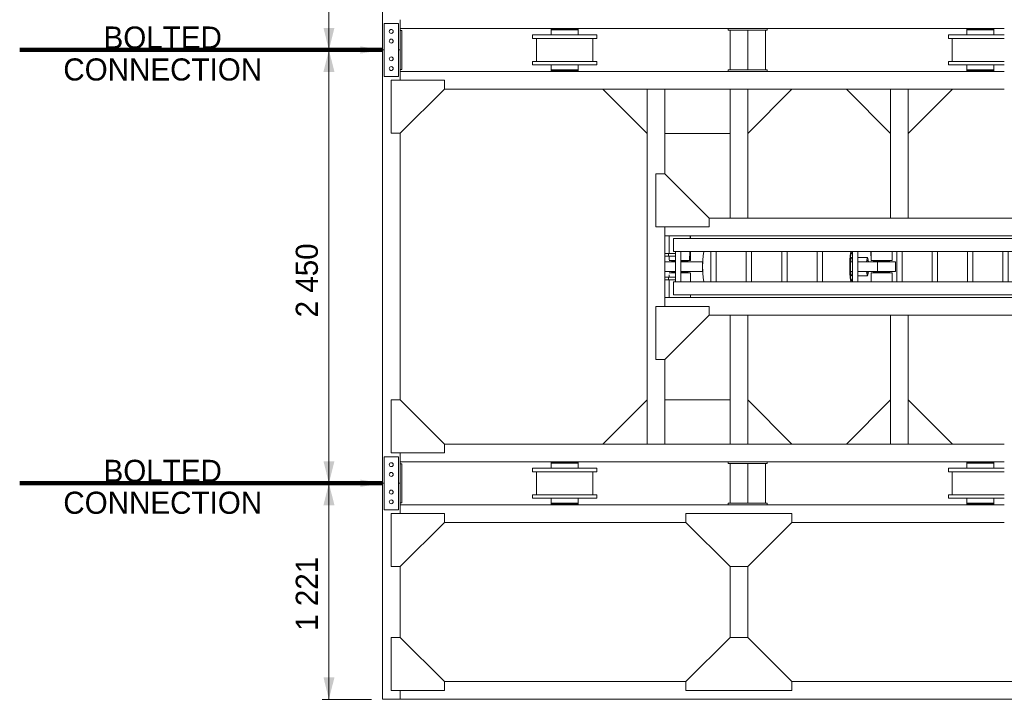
# Model space of a CAD drawing. Header units: millimetres. Extents: x -1413 to 6997, y -739331 to -733391.
# Tile 16 of 47: x 4412 to 5525, y -737951 to -737183. Entities that reach past the tile are written whole.
import ezdxf
from ezdxf.enums import TextEntityAlignment as Align

# ---------------------------------------------------------------- set-up
doc = ezdxf.new("R2010")
doc.units = ezdxf.units.MM
doc.header["$MEASUREMENT"] = 0
doc.linetypes.add('DGN Style 5', pattern=[208.174909, 89.217818, -118.957091])
for name, color, linetype, lineweight in [('Side Cradle Hydraulic Arm Support', 7, 'Continuous', 0), ('Side Cradle Stbd', 7, 'Continuous', 0), ('Side Slip Cradle Stbd', 7, 'Continuous', 0)]:
    doc.layers.add(name, color=color, linetype=linetype, lineweight=lineweight)
doc.styles.add('Style-ENGINEERING', font='ENGINEERING.shx')
doc.styles.add('Style-ENGINEERING_0', font='ENGINEERING.shx')
doc.dimstyles.new('MetricMM', dxfattribs={"dimtxt": 3, "dimasz": 3, "dimexe": 1.5, "dimexo": 1.5, "dimgap": 1.5, "dimtad": 1, "dimdec": 0, "dimzin": 7, "dimtxsty": 'Style-ENGINEERING_0', "dimcen": 0.09, "dimclrd": 1, "dimclre": 1, "dimclrt": 7, "dimadec": 0, "dimazin": 3, "dimtfac": 1, "dimtdec": 0, "dimtofl": 0, "dimtmove": 0, "dimatfit": 3, "dimfxl": 1, "dimtzin": 7, "dimlwd": -1, "dimlwe": 0, "dimarcsym": 0})

# ---------------------------------------------------------------- blocks, each defined once
blk = doc.blocks.new('*D96')
at = {"color": 1, "linetype": 'Continuous', "lineweight": 0, "transparency": 16777216}
for p, q in [((2017.9, -366.1), (1962.4, -366.1)), ((2017.9, -856), (1962.4, -856))]:
    blk.add_line(p, q, dxfattribs=at)
at = {"color": 1, "linetype": 'Continuous', "transparency": 16777216}
blk.add_line((1969.9, -366.1), (1969.9, -856), dxfattribs=at)
at = {"color": 1, "linetype": 'Continuous', "lineweight": 0, "transparency": 16777216, "extrusion": (0, 0, -1)}
blk.add_solid([(-1963.7, -391.1), (-1969.9, -366.1), (-1976.2, -391.1)], dxfattribs=at)
at = {"color": 1, "linetype": 'Continuous', "lineweight": 0, "transparency": 16777216}
blk.add_solid([(1976.2, -831), (1969.9, -856), (1963.7, -831)], dxfattribs=at)
at = {"layer": 'Defpoints', "color": 7, "linetype": 'Continuous', "lineweight": 0, "transparency": 16777216}
for p in [(2030.4, -366.1), (1969.9, -611.1), (1969.9, -856), (2030.4, -856)]:
    blk.add_point(p, dxfattribs=at)
at = {"color": 7, "linetype": 'Continuous', "lineweight": 0, "transparency": 16777216, "style": 'Style-ENGINEERING'}
blk.add_text('2 450', height=25, rotation=90, dxfattribs=at).set_placement((1944.9, -668.4), align=Align.MIDDLE_LEFT)
blk = doc.blocks.new('*D97')
at = {"color": 1, "linetype": 'Continuous', "lineweight": 0, "transparency": 16777216}
for p, q in [((2017.9, -856), (1962.4, -856)), ((2017.9, -1346), (1962.4, -1346))]:
    blk.add_line(p, q, dxfattribs=at)
at = {"color": 1, "linetype": 'Continuous', "transparency": 16777216}
blk.add_line((1969.9, -856), (1969.9, -1346), dxfattribs=at)
at = {"color": 1, "linetype": 'Continuous', "lineweight": 0, "transparency": 16777216, "extrusion": (0, 0, -1)}
blk.add_solid([(-1963.7, -881), (-1969.9, -856), (-1976.2, -881)], dxfattribs=at)
at = {"color": 1, "linetype": 'Continuous', "lineweight": 0, "transparency": 16777216}
blk.add_solid([(1976.2, -1321), (1969.9, -1346), (1963.7, -1321)], dxfattribs=at)
at = {"layer": 'Defpoints', "color": 7, "linetype": 'Continuous', "lineweight": 0, "transparency": 16777216}
for p in [(2030.4, -856), (1969.9, -1101), (1969.9, -1346), (2030.4, -1346)]:
    blk.add_point(p, dxfattribs=at)
at = {"color": 7, "linetype": 'Continuous', "lineweight": 0, "transparency": 16777216, "style": 'Style-ENGINEERING'}
blk.add_text('2 450', height=25, rotation=90, dxfattribs=at).set_placement((1944.9, -1158.4), align=Align.MIDDLE_LEFT)
blk = doc.blocks.new('*D98')
at = {"color": 1, "linetype": 'Continuous', "lineweight": 0, "transparency": 16777216}
for p, q in [((2017.9, -1346), (1962.4, -1346)), ((2017.9, -1590.3), (1962.4, -1590.3))]:
    blk.add_line(p, q, dxfattribs=at)
at = {"color": 1, "linetype": 'Continuous', "transparency": 16777216}
blk.add_line((1969.9, -1346), (1969.9, -1590.3), dxfattribs=at)
at = {"color": 1, "linetype": 'Continuous', "lineweight": 0, "transparency": 16777216, "extrusion": (0, 0, -1)}
blk.add_solid([(-1963.7, -1371), (-1969.9, -1346), (-1976.2, -1371)], dxfattribs=at)
at = {"color": 1, "linetype": 'Continuous', "lineweight": 0, "transparency": 16777216}
blk.add_solid([(1976.2, -1565.3), (1969.9, -1590.3), (1963.7, -1565.3)], dxfattribs=at)
at = {"layer": 'Defpoints', "color": 7, "linetype": 'Continuous', "lineweight": 0, "transparency": 16777216}
for p in [(2030.4, -1346), (1969.9, -1468.1), (1969.9, -1590.3), (2030.4, -1590.3)]:
    blk.add_point(p, dxfattribs=at)
at = {"color": 7, "linetype": 'Continuous', "lineweight": 0, "transparency": 16777216, "style": 'Style-ENGINEERING'}
blk.add_text('1 221', height=25, rotation=90, dxfattribs=at).set_placement((1944.9, -1512.8), align=Align.MIDDLE_LEFT)
blk = doc.blocks.new('*U107')
at = {"layer": 'Side Cradle Hydraulic Arm Support', "color": 7, "linetype": 'Continuous', "lineweight": 0}
for p, q in [((-175, -1059.4), (-175, 1359.5)), ((175, 1359.5), (175, -1059.4)), ((-175, 1202), (-170.2, 1202)), ((-160, 1182), (-169.7, 1182)), ((-160, 1181.8), (-169.7, 1181.8)), ((-169.7, 1181.8), (-160, 1181.8)), ((-160, 1192), (-160, 990.9)), ((-160, 1192), (-85, 1192)), ((-85, 1192), (-85, 990.9)), ((85, 990.9), (85, 1192)), ((85, 1192), (160, 1192)), ((160, 990.9), (160, 1192)), ((169.7, 1182), (160, 1181.9)), ((169.7, 1182), (160, 1182)), ((160, 1169.6), (160, 1169.6)), ((169.7, 1182), (169.7, 1182)), ((170.2, 1202), (175, 1202)), ((160, 1103.7), (160, 1142)), ((-275, 1109.5), (-275, 316.7)), ((-170.8, 1082), (-175, 1082)), ((-169.8, 1082), (-170.7, 1082)), ((-169.7, 1102), (-160, 1102)), ((-160, 1102), (-169.7, 1102)), ((-169.7, 1082), (-169.7, 1086.5)), ((-169.7, 1082), (-169.7, 1082)), ((160, 1102.1), (169.7, 1102.1)), ((169.7, 1102.1), (160, 1102.1)), ((169.7, 1102), (160, 1102)), ((169.7, 1082), (169.7, 1086.5)), ((169.7, 1082), (169.7, 1082)), ((170.7, 1082), (169.8, 1082)), ((175, 1082), (170.8, 1082)), ((275, 316.7), (275, 1109.5)), ((85, 1042), (-85, 1042)), ((-160, 990.9), (-160, -1009.4)), ((-160, 990.9), (-85, 990.9)), ((-85, 990.9), (-85, -1009.4)), ((85, -968.7), (85, 990.9)), ((160, 990.9), (85, 990.9)), ((160, 990.9), (160, -1009.4)), ((-160, 938.1), (-160, 938.1)), ((160, 938.1), (160, 938.1)), ((85, 881.3), (-85, 881.3)), ((-85, 851.3), (85, 851.3)), ((85, 681.3), (-85, 681.3)), ((-85, 651.3), (85, 651.3)), ((85, 481.3), (-85, 481.3)), ((-85, 451.3), (85, 451.3)), ((-1003.6, 316.7), (-275, 316.7)), ((-275, 216.7), (-275, 316.7)), ((-275, 316.7), (-275, 316.7)), ((85, 281.3), (-85, 281.3)), ((1003.7, 316.7), (275, 316.7)), ((275, 216.7), (275, 316.7)), ((275, 316.7), (275, 316.7)), ((-85, 251.3), (85, 251.3)), ((-1003.6, 216.7), (-275, 216.7)), ((-275, 216.7), (-275, -809.4)), ((-35, 205.6), (-30, 205.6)), ((-27.5, 213.2), (-30, 213.2)), ((30, 213.2), (27.5, 213.2)), ((27.5, 172.8), (27.5, 142.1)), ((30, 205.6), (35, 205.6)), ((275, 216.7), (275, 217.1)), ((1003.7, 216.7), (275, 216.7)), ((275, -809.4), (275, 216.7)), ((-30, 117.9), (-27.5, 117.9)), ((-27.5, 31.3), (-27.5, 142.1)), ((27.5, 142.1), (-27.5, 142.1)), ((27.5, 142.1), (27.5, 31.3)), ((27.5, 117.9), (30, 117.9)), ((35, 125.6), (30, 125.6)), ((-35, 106.1), (-85, 106)), ((-51, 31.3), (-51, 86.2)), ((-35, 106.1), (-35, 107.6)), ((-35, 107.6), (-35, 107.6)), ((51, 86.2), (51, 31.3)), ((85, 31.3), (-85, 31.3)), ((-85, 1.3), (85, 1.3)), ((-51, -3.2), (-51, 1.3)), ((-27.5, -9.4), (-27.5, 1.3)), ((27.5, 1.3), (27.5, -9.4)), ((51, 1.3), (51, -3.2)), ((-50, -3.8), (-50, -10.6)), ((-27.5, -9.4), (27.5, -9.4)), ((50, -10.6), (50, -3.8)), ((80, -3.2), (80, -3.2)), ((85, -168.7), (-85, -168.7)), ((-85, -198.7), (85, -198.7)), ((85, -368.7), (-85, -368.7)), ((-85, -398.7), (85, -398.7)), ((85, -568.7), (-85, -568.7)), ((-85, -598.7), (85, -598.7)), ((-275, -690.5), (-275, -690.5)), ((275, -690.5), (275, -690.5)), ((-85, -768.7), (85, -768.7)), ((85, -798.7), (-85, -798.7)), ((27.5, -845.4), (-27.5, -845.4)), ((83.1, -838.7), (85, -837.5)), ((-175, -914.4), (-160, -914.4)), ((-160, -915.8), (-175, -915.4)), ((-160, -919), (-160, -919)), ((-30, -934.4), (-35, -934.4)), ((-30, -934.5), (-35, -934.5)), ((-30, -934.5), (-35, -934.5)), ((-35, -934.5), (-30, -934.5)), ((-35, -934.5), (-30, -934.5)), ((-27.5, -927.1), (-30, -927.1)), ((30, -927.1), (27.5, -927.1)), ((35, -934.4), (30, -934.4)), ((35, -934.5), (30, -934.5)), ((30, -934.5), (35, -934.5)), ((30, -934.5), (35, -934.5)), ((85, -914.4), (37.5, -914.4)), ((175, -914.4), (160, -914.4)), ((160, -919), (160, -919)), ((85, -968.7), (-85, -968.7)), ((-85, -998.7), (85, -998.7)), ((-75, -998.7), (-75, -1039.4)), ((-59, -1039.4), (-59, -998.7)), ((59, -1039.4), (59, -998.7)), ((75, -998.7), (75, -1039.4)), ((85, -968.7), (85, -998.7)), ((85, -1009.4), (85, -998.7)), ((-175, -1034.4), (-75, -1034.4)), ((-160, -1009.4), (-85, -1009.4)), ((-75, -1039.4), (-75, -1059.4)), ((-75, -1039.4), (-59, -1039.4)), ((-59, -1034.4), (-37.8, -1034.4)), ((-59, -1034.4), (-59, -1034.4)), ((-59, -1059.4), (-59, -1039.4)), ((-35.5, -1034.4), (-35, -1034.4)), ((-35, -1014.4), (-30, -1014.4)), ((-35, -1014.4), (-30, -1014.4)), ((-35, -1034.4), (-35, -1029.9)), ((-30, -1014.4), (-30, -1014.4)), ((-30, -1014.4), (-30, -1014.4)), ((-27.5, -1021.8), (-30, -1021.8)), ((30, -1021.8), (27.5, -1021.8)), ((30, -1014.4), (35, -1014.4)), ((35, -1014.4), (30, -1014.4)), ((30, -1014.4), (35, -1014.4)), ((35, -1029.9), (35, -1034.4)), ((35.8, -1034.4), (35, -1034.4)), ((59, -1034.4), (45.8, -1034.4)), ((59, -1059.4), (59, -1039.4)), ((75, -1039.4), (59, -1039.4)), ((175, -1034.4), (75, -1034.4)), ((75, -1039.4), (75, -1059.4)), ((160, -1009.4), (85, -1009.4)), ((-525, -1059.4), (-1003.6, -1059.4)), ((225, -1059.4), (-225, -1059.4)), ((-175, -1059.4), (-175, -1059.4)), ((-59, -1059.4), (-75, -1059.4)), ((59, -1059.4), (75, -1059.4)), ((59, -1059.4), (59, -1059.4)), ((75, -1059.4), (75, -1059.4)), ((1003.7, -1059.4), (525, -1059.4)), ((1003.7, -1159.4), (-1003.6, -1159.4))]:
    blk.add_line(p, q, dxfattribs=at)
at = {"layer": 'Side Cradle Hydraulic Arm Support', "color": 7, "linetype": 'Continuous', "lineweight": 0, "ltscale": 0.200003, "flags": 128}
for points in [[(-248.5, 1409.5), (-225, 1409.5), (-225, 1109.5), (-275, 1109.5), (-520, 1354.5)], [(248.5, 1409.5), (225, 1409.5), (225, 1109.5), (275, 1109.5), (520, 1354.5)], [(-525, -1109.4), (-225, -1109.4), (-225, -809.4), (-275, -809.4), (-525, -1059.4), (-525, -1109.4)], [(525, -1109.4), (225, -1109.4), (225, -809.4), (275, -809.4), (525, -1059.4), (525, -1109.4)]]:
    blk.add_lwpolyline(points, dxfattribs=at)
at = {"layer": 'Side Cradle Hydraulic Arm Support', "color": 7, "linetype": 'Continuous', "lineweight": 0, "flags": 128}
for points in [[(-160, 1242), (160, 1242), (160, 1234.4), (160, 1212.7), (160, 1192)], [(-160, 1192), (-160, 1212.7), (-160, 1234.4), (-160, 1242)], [(-169.8, 1202), (-169.7, 1202), (-169.7, 1197.4), (-169.7, 1184.4), (-169.7, 1164.9), (-169.7, 1142), (-169.7, 1119), (-169.7, 1099.5), (-169.7, 1086.5)], [(169.7, 1086.5), (169.7, 1099.5), (169.7, 1119), (169.7, 1142), (169.7, 1164.9), (169.7, 1184.4), (169.7, 1197.4), (169.7, 1202), (169.8, 1202)], [(-85, 225.1), (-35, 225), (-35, 217.5), (-35, 202), (-35, 181), (-35, 157.6), (-35, 135.5), (-35, 117.9), (-35, 113.6), (-35, 107.6), (-85, 106.6)], [(-27.5, 142.1), (-27.5, 172.8), (-27.5, 202.4), (-27.5, 226.5), (-27.5, 241.6), (-27.5, 245.4), (27.5, 245.4), (27.5, 241.6), (27.5, 226.5), (27.5, 202.4), (27.5, 172.8)], [(35, 107.6), (35, 107.6), (35, 117.9), (35, 135.5), (35, 157.6), (35, 181), (35, 202), (35, 217.5), (35, 225), (85, 225)], [(-30, 117.9), (-30, 119.4), (-30, 127.9), (-30, 142.1), (-30, 160), (-30, 178.6), (-30, 195.3), (-30, 207.5), (-30, 213.2), (-30, 213.2)], [(30, 117.9), (30, 119.4), (30, 127.9), (30, 142.1), (30, 160), (30, 178.6), (30, 195.3), (30, 207.5), (30, 213.2), (30, 213.2)], [(-27.5, 91.2), (-36.1, 90.5), (-47.1, 88.5), (-51, 86.2), (-47.1, 83.8), (-36.1, 81.8), (-27.5, 81.1)], [(-38, 86.2), (-35.1, 87.9), (-27.5, 89.3)], [(-27.5, 83), (-35.1, 84.4), (-38, 86.2)], [(51, 86.2), (47.1, 88.5), (36.1, 90.5), (27.5, 91.2)], [(27.5, 89.3), (35.1, 87.9), (38, 86.2), (35.1, 84.4), (27.5, 83)], [(27.5, 81.1), (36.1, 81.8), (47.1, 83.8), (51, 86.2)], [(85, 106.6), (35, 107.6), (35, 106.1), (85, 106.1)], [(-81.4, 1.3), (-83.1, 1), (-85, -0.2)], [(-69.6, 1.3), (-73.9, 0.5), (-80, -3.2)], [(80, -3.2), (73.9, 0.5), (69.6, 1.3)], [(85, -0.2), (83.1, 1), (81.4, 1.3)], [(-85, -6.3), (-83.1, -7.4), (-63.6, -10.9), (-34.4, -13.3), (0, -14.1), (34.4, -13.3), (63.6, -10.9), (83.1, -7.4), (85, -6.2)], [(-80, -3.2), (-80, -3.2), (-73.9, -6.9), (-56.6, -10.1), (-30.6, -12.2), (0, -12.9), (30.6, -12.2), (56.6, -10.1), (73.9, -6.9), (80, -3.2)], [(-51, -3.2), (-51, -3.2), (-47.1, -5.6), (-36.1, -7.6), (-27.5, -8.3)], [(27.5, -8.3), (36.1, -7.6), (47.1, -5.6), (51, -3.2)], [(275, -690.5), (275, -690.5), (275, -690.5)], [(-85, -837.5), (-83.1, -838.7), (-63.6, -842.2), (-34.4, -844.6), (0, -845.4), (34.4, -844.6), (63.6, -842.2), (83.1, -838.7)], [(-27.5, -844.8), (-27.5, -845.4), (-27.5, -968.7)], [(27.5, -844.8), (27.5, -844.8), (0, -845.4), (-27.5, -844.8), (-27.5, -844.8)], [(27.5, -844.8), (27.5, -845.4), (27.5, -968.7)], [(-175, -914.4), (-175, -914.4), (-175, -914.4)], [(-85, -914.4), (-35, -914.4), (-35, -919), (-85, -917.7)], [(-85, -917.7), (-35, -919), (-35, -932), (-35, -951.5), (-35, -968.7)], [(-30, -968.7), (-30, -963.4), (-30, -946.4), (-30, -933.6), (-30, -927.1), (-30, -927.1)], [(30, -968.7), (30, -963.4), (30, -946.4), (30, -933.6), (30, -927.1), (30, -927.1)], [(35.5, -914.4), (35, -914.4), (35, -919), (35, -932), (35, -951.5), (35, -968.7)], [(-35, -998.7), (-35, -1016.9), (-35, -1029.9)], [(-30, -1021.8), (-30, -1021.2), (-30, -1013.4), (-30, -999.7), (-30, -998.7)], [(-27.5, -998.7), (-27.5, -1018.7), (-27.5, -1045.3), (-27.5, -1059.4)], [(27.5, -998.7), (27.5, -1018.7), (27.5, -1045.3), (27.5, -1059.4)], [(30, -1021.8), (30, -1021.2), (30, -1013.4), (30, -999.7), (30, -998.7)], [(35, -998.7), (35, -1016.9), (35, -1029.9)], [(75, -1030.9), (75, -1030.9), (75, -1030.9)]]:
    blk.add_lwpolyline(points, dxfattribs=at)
at = {"layer": 'Side Cradle Stbd', "color": 7, "linetype": 'Continuous', "lineweight": 0, "ltscale": 0.200003}
for p, q in [((-1003.6, 566.7), (-753.6, 316.7)), ((1003.7, 566.7), (753.7, 316.7)), ((-1003.6, -33.3), (-753.6, 216.7)), ((1003.7, -33.3), (753.7, 216.7)), ((-1003.6, -340.5), (-753.6, -590.5)), ((1003.7, -340.5), (753.7, -590.5)), ((-753.6, -1059.4), (-753.6, -690.5)), ((753.7, -1059.4), (753.7, -690.5)), ((-1003.6, -1409.4), (-753.6, -1159.4)), ((1003.7, -1409.4), (753.7, -1159.4))]:
    blk.add_line(p, q, dxfattribs=at)
at = {"layer": 'Side Cradle Stbd', "color": 7, "linetype": 'Continuous', "lineweight": 0}
for p, q in [((-1003.6, -590.5), (-275, -590.5)), ((275, -590.5), (1003.7, -590.5)), ((-275, -690.5), (-1003.6, -690.5)), ((1003.7, -690.5), (275, -690.5))]:
    blk.add_line(p, q, dxfattribs=at)
blk = doc.blocks.new('*U101')
at = {"layer": 'Side Cradle Stbd', "color": 7, "linetype": 'Continuous', "lineweight": 0, "ltscale": 0.200003, "xscale": 0.2000032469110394, "yscale": 0.2000032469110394, "zscale": 0.2000032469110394, "rotation": 270}
blk.add_blockref('*U107', (-291.9, -1469.9), dxfattribs=at)
blk = doc.blocks.new('*U59')
at = {"layer": 'Side Cradle Stbd', "color": 7, "linetype": 'Continuous', "lineweight": 0}
for p, q in [((2030.38, -366.08), (2030.38, -856.03)), ((2050.38, -821.79), (2050.38, -856.03)), ((2421.36, -831.79), (2050.38, -831.79)), ((2222.28, -833.27), (2221.12, -833.27)), ((2225.58, -833.27), (2222.28, -833.27)), ((2228.36, -832.27), (2228.36, -831.79)), ((2228.96, -832.27), (2228.36, -832.27)), ((2229.28, -832.27), (2228.97, -832.27)), ((2230.52, -832.27), (2229.28, -832.27)), ((2230.64, -832.27), (2230.52, -832.27)), ((2230.69, -832.27), (2230.64, -832.27)), ((2230.7, -832.27), (2230.69, -832.27)), ((2242.19, -833.27), (2236.36, -833.27)), ((2242.06, -832.27), (2242.01, -832.27)), ((2242.07, -832.27), (2242.06, -832.27)), ((2242.19, -832.27), (2242.07, -832.27)), ((2242.23, -832.27), (2242.19, -832.27)), ((2243.75, -832.27), (2242.23, -832.27)), ((2243.85, -832.27), (2243.75, -832.27)), ((2244.36, -831.79), (2244.36, -832.27)), ((2421.36, -833.79), (2421.36, -831.79)), ((2423.36, -833.79), (2421.36, -833.79)), ((2443.36, -833.79), (2423.36, -833.79)), ((2423.36, -878.39), (2423.36, -833.79)), ((2443.36, -878.39), (2443.36, -833.79)), ((2443.36, -833.79), (2463.36, -833.79)), ((2455.36, -831.79), (2465.36, -831.79)), ((2463.36, -878.39), (2463.36, -833.79)), ((2465.36, -833.79), (2463.36, -833.79)), ((2465.36, -831.79), (2465.36, -833.79)), ((2733.36, -831.79), (2465.36, -831.79)), ((2692.28, -833.27), (2691.12, -833.27)), ((2695.59, -833.27), (2692.28, -833.27)), ((2698.36, -832.27), (2698.36, -831.79)), ((2698.97, -832.27), (2698.36, -832.27)), ((2699.28, -832.27), (2698.97, -832.27)), ((2700.53, -832.27), (2699.28, -832.27)), ((2700.65, -832.27), (2700.53, -832.27)), ((2700.7, -832.27), (2700.65, -832.27)), ((2700.71, -832.27), (2700.7, -832.27)), ((2712.2, -833.27), (2706.36, -833.27)), ((2712.07, -832.27), (2712.02, -832.27)), ((2712.08, -832.27), (2712.07, -832.27)), ((2712.2, -832.27), (2712.08, -832.27)), ((2712.24, -832.27), (2712.2, -832.27)), ((2713.86, -832.27), (2713.75, -832.27)), ((2714.36, -831.79), (2714.36, -832.27)), ((2200.12, -838.97), (2202.87, -838.97)), ((2204.56, -868.97), (2204.56, -842.97)), ((2222.28, -838.97), (2221.12, -838.97)), ((2222.49, -842.97), (2236.36, -842.97)), ((2247.55, -838.97), (2247.13, -838.97)), ((2250.22, -838.97), (2247.55, -838.97)), ((2250.58, -838.97), (2250.44, -838.97)), ((2268.16, -842.97), (2268.16, -868.97)), ((2670.12, -838.97), (2672.88, -838.97)), ((2674.56, -868.97), (2674.56, -842.97)), ((2692.28, -838.97), (2691.12, -838.97)), ((2692.49, -842.97), (2706.36, -842.97)), ((2030.38, -856.03), (2030.38, -1345.98)), ((2050.38, -856.03), (2050.38, -890.27)), ((2200.12, -868.97), (2202.87, -868.97)), ((2222.49, -872.97), (2236.36, -872.97)), ((2421.36, -880.39), (2421.36, -878.39)), ((2421.36, -878.39), (2423.36, -878.39)), ((2423.36, -878.39), (2443.36, -878.39)), ((2463.36, -878.39), (2443.36, -878.39)), ((2463.36, -878.39), (2465.36, -878.39)), ((2465.36, -878.39), (2465.36, -880.39)), ((2670.12, -868.97), (2672.88, -868.97)), ((2692.49, -872.97), (2706.36, -872.97)), ((2050.38, -880.27), (2733.36, -880.27)), ((2222.28, -879.67), (2221.12, -879.67)), ((2225.58, -879.67), (2222.28, -879.67)), ((2228.36, -880.27), (2228.36, -879.67)), ((2244.36, -879.67), (2244.36, -880.27)), ((2465.36, -880.39), (2455.36, -880.39)), ((2692.28, -879.67), (2691.12, -879.67)), ((2695.59, -879.67), (2692.28, -879.67)), ((2698.36, -880.27), (2698.36, -879.67)), ((2714.36, -879.67), (2714.36, -880.27)), ((2100.38, -900.27), (2373.36, -900.27)), ((2349.58, -900.27), (2733.36, -900.27)), ((2050.38, -950.27), (2050.38, -1251.74)), ((2373.36, -1301.74), (2100.38, -1301.74)), ((2733.36, -1301.74), (2349.58, -1301.74)), ((2050.38, -1311.74), (2050.38, -1345.98)), ((2421.36, -1321.74), (2050.38, -1321.74)), ((2222.28, -1323.22), (2221.12, -1323.22)), ((2225.58, -1323.22), (2222.28, -1323.22)), ((2228.36, -1322.22), (2228.36, -1321.74)), ((2228.96, -1322.22), (2228.36, -1322.22)), ((2229.28, -1322.22), (2228.97, -1322.22)), ((2230.52, -1322.22), (2229.28, -1322.22)), ((2230.64, -1322.22), (2230.52, -1322.22)), ((2236.36, -1323.22), (2230.52, -1323.22)), ((2230.69, -1322.22), (2230.64, -1322.22)), ((2230.7, -1322.22), (2230.69, -1322.22)), ((2242.19, -1323.22), (2236.36, -1323.22)), ((2242.06, -1322.22), (2242.01, -1322.22)), ((2242.07, -1322.22), (2242.06, -1322.22)), ((2242.19, -1322.22), (2242.07, -1322.22)), ((2242.23, -1322.22), (2242.19, -1322.22)), ((2243.85, -1322.22), (2243.75, -1322.22)), ((2244.36, -1321.74), (2244.36, -1322.22)), ((2421.36, -1323.74), (2421.36, -1321.74)), ((2423.36, -1323.74), (2421.36, -1323.74)), ((2443.36, -1323.74), (2423.36, -1323.74)), ((2423.36, -1368.34), (2423.36, -1323.74)), ((2443.36, -1368.34), (2443.36, -1323.74)), ((2443.36, -1323.74), (2463.36, -1323.74)), ((2455.36, -1321.74), (2465.36, -1321.74)), ((2463.36, -1368.34), (2463.36, -1323.74)), ((2465.36, -1323.74), (2463.36, -1323.74)), ((2465.36, -1321.74), (2465.36, -1323.74)), ((2733.36, -1321.74), (2465.36, -1321.74)), ((2692.28, -1323.22), (2691.12, -1323.22)), ((2695.59, -1323.22), (2692.28, -1323.22)), ((2698.36, -1322.22), (2698.36, -1321.74)), ((2698.97, -1322.22), (2698.36, -1322.22)), ((2699.28, -1322.22), (2698.97, -1322.22)), ((2700.53, -1322.22), (2699.28, -1322.22)), ((2700.65, -1322.22), (2700.53, -1322.22)), ((2706.36, -1323.22), (2700.53, -1323.22)), ((2700.7, -1322.22), (2700.65, -1322.22)), ((2700.71, -1322.22), (2700.7, -1322.22)), ((2712.2, -1323.22), (2706.36, -1323.22)), ((2712.07, -1322.22), (2712.02, -1322.22)), ((2712.08, -1322.22), (2712.07, -1322.22)), ((2712.2, -1322.22), (2712.08, -1322.22)), ((2712.24, -1322.22), (2712.2, -1322.22)), ((2713.86, -1322.22), (2713.75, -1322.22)), ((2714.36, -1321.74), (2714.36, -1322.22)), ((2200.12, -1328.92), (2202.87, -1328.92)), ((2204.56, -1358.92), (2204.56, -1332.92)), ((2222.28, -1328.92), (2221.12, -1328.92)), ((2222.49, -1332.92), (2236.36, -1332.92)), ((2268.16, -1332.92), (2268.16, -1358.92)), ((2670.12, -1328.92), (2672.88, -1328.92)), ((2674.56, -1358.92), (2674.56, -1332.92)), ((2692.28, -1328.92), (2691.12, -1328.92)), ((2692.49, -1332.92), (2706.36, -1332.92)), ((2701.26, -1328.92), (2700.53, -1328.92)), ((2706.36, -1328.92), (2701.26, -1328.92)), ((2717.55, -1328.92), (2717.14, -1328.92)), ((2720.23, -1328.92), (2717.55, -1328.92)), ((2720.59, -1328.92), (2720.44, -1328.92)), ((2030.38, -1590.27), (2030.38, -1345.98)), ((2050.38, -1370.23), (2050.38, -1345.98)), ((2200.12, -1358.92), (2202.87, -1358.92)), ((2222.49, -1362.92), (2236.36, -1362.92)), ((2421.36, -1370.34), (2421.36, -1368.34)), ((2421.36, -1368.34), (2423.36, -1368.34)), ((2423.36, -1368.34), (2443.36, -1368.34)), ((2463.36, -1368.34), (2443.36, -1368.34)), ((2463.36, -1368.34), (2465.36, -1368.34)), ((2465.36, -1368.34), (2465.36, -1370.34)), ((2670.12, -1358.92), (2672.88, -1358.92)), ((2692.49, -1362.92), (2706.36, -1362.92)), ((2050.38, -1370.23), (2733.36, -1370.23)), ((2222.28, -1369.63), (2221.12, -1369.63)), ((2225.58, -1369.63), (2222.28, -1369.63)), ((2228.36, -1370.23), (2228.36, -1369.63)), ((2244.36, -1369.63), (2244.36, -1370.23)), ((2465.36, -1370.34), (2455.36, -1370.34)), ((2692.28, -1369.63), (2691.12, -1369.63)), ((2695.59, -1369.63), (2692.28, -1369.63)), ((2698.36, -1370.23), (2698.36, -1369.63)), ((2714.36, -1369.63), (2714.36, -1370.23)), ((2100.38, -1390.23), (2373.36, -1390.23)), ((2493.36, -1390.23), (2733.36, -1390.23)), ((2050.38, -1520.27), (2050.38, -1440.23)), ((2423.39, -1520.27), (2423.39, -1440.23)), ((2443.39, -1520.3), (2443.39, -1440.2)), ((2050.38, -1590.27), (2050.38, -1580.27)), ((2100.38, -1570.27), (2373.36, -1570.27)), ((2493.36, -1570.27), (2783.31, -1570.27)), ((2030.38, -1590.27), (2050.38, -1590.27)), ((2050.38, -1590.27), (2933.13, -1590.27))]:
    blk.add_line(p, q, dxfattribs=at)
at = {"layer": 'Side Cradle Stbd', "color": 7, "linetype": 'Continuous', "lineweight": 0, "ltscale": 0.200003}
for p, q in [((2032.38, -826.03), (2048.38, -826.03)), ((2048.38, -826.03), (2032.38, -826.03)), ((2032.38, -826.03), (2032.38, -886.03)), ((2032.38, -826.03), (2048.38, -826.03)), ((2048.38, -886.03), (2048.38, -826.03)), ((2052.38, -834.03), (2050.38, -834.03)), ((2052.38, -834.03), (2052.38, -838.93)), ((2040.38, -837.23), (2039.54, -837.06)), ((2038.35, -846.87), (2038.18, -846.03)), ((2039.54, -868.06), (2040.38, -868.23)), ((2042.41, -877.87), (2041.94, -878.59)), ((2052.38, -878.03), (2050.38, -878.03)), ((2032.38, -886.03), (2048.38, -886.03)), ((2048.38, -1315.98), (2032.38, -1315.98)), ((2032.38, -1315.98), (2032.38, -1375.98)), ((2048.38, -1375.98), (2048.38, -1315.98)), ((2052.38, -1323.98), (2050.38, -1323.98)), ((2052.38, -1323.98), (2052.38, -1328.88)), ((2040.38, -1327.18), (2039.54, -1327.01)), ((2038.35, -1336.82), (2038.18, -1335.98)), ((2039.54, -1358.01), (2040.38, -1358.18)), ((2042.41, -1367.82), (2041.94, -1368.54)), ((2052.38, -1367.98), (2050.38, -1367.98)), ((2032.38, -1375.98), (2048.38, -1375.98)), ((2373.36, -1380.23), (2373.36, -1390.23)), ((2373.36, -1380.23), (2493.36, -1380.23)), ((2373.36, -1390.23), (2423.36, -1440.23)), ((2493.36, -1390.23), (2443.36, -1440.23)), ((2493.36, -1380.23), (2493.36, -1390.23)), ((2423.36, -1440.23), (2443.36, -1440.23)), ((2373.36, -1570.27), (2423.36, -1520.27)), ((2423.36, -1520.27), (2443.36, -1520.27)), ((2493.36, -1570.27), (2443.36, -1520.27)), ((2373.36, -1580.27), (2373.36, -1570.27)), ((2373.36, -1580.27), (2493.36, -1580.27)), ((2493.36, -1580.27), (2493.36, -1570.27))]:
    blk.add_line(p, q, dxfattribs=at)
at = {"layer": 'Side Cradle Stbd', "color": 7, "linetype": 'Continuous', "lineweight": 0, "ltscale": 0.200003, "flags": 128}
for points in [[(2039.54, -837.06), (2038.83, -836.59), (2038.35, -835.87), (2038.18, -835.03), (2038.35, -834.19), (2038.83, -833.47), (2039.54, -833), (2040.38, -832.83), (2041.22, -833), (2041.94, -833.47), (2042.41, -834.19), (2042.58, -835.03), (2042.41, -835.87), (2041.94, -836.59), (2041.22, -837.06), (2040.38, -837.23)], [(2038.18, -846.03), (2038.35, -845.19), (2038.83, -844.47), (2039.54, -844), (2040.38, -843.83), (2041.22, -844), (2041.94, -844.47), (2042.41, -845.19), (2042.58, -846.03), (2042.41, -846.87), (2041.94, -847.59), (2041.22, -848.06), (2040.38, -848.23), (2039.54, -848.06), (2038.83, -847.59), (2038.35, -846.87)], [(2052.38, -838.93), (2052.38, -856.03), (2052.38, -866.03), (2052.38, -878.03)], [(2040.38, -868.23), (2041.22, -868.06), (2041.94, -867.59), (2042.41, -866.87), (2042.58, -866.03), (2042.41, -865.19), (2041.94, -864.47), (2041.22, -864), (2040.38, -863.83), (2039.54, -864), (2038.83, -864.47), (2038.35, -865.19), (2038.18, -866.03), (2038.35, -866.87), (2038.83, -867.59), (2039.54, -868.06)], [(2041.94, -878.59), (2041.22, -879.06), (2040.38, -879.23), (2039.54, -879.06), (2038.83, -878.59), (2038.35, -877.87), (2038.18, -877.03), (2038.35, -876.19), (2038.83, -875.47), (2039.54, -875), (2040.38, -874.83), (2041.22, -875), (2041.94, -875.47), (2042.41, -876.19), (2042.58, -877.03), (2042.41, -877.87)], [(2040.38, -950.27), (2040.38, -890.27), (2100.38, -890.27), (2100.38, -900.27), (2050.38, -950.27), (2040.38, -950.27)], [(2040.38, -1251.74), (2040.38, -1311.74), (2100.38, -1311.74), (2100.38, -1301.74), (2050.38, -1251.74), (2040.38, -1251.74)], [(2039.54, -1327.01), (2038.83, -1326.54), (2038.35, -1325.82), (2038.18, -1324.98), (2038.35, -1324.14), (2038.83, -1323.43), (2039.54, -1322.95), (2040.38, -1322.78), (2041.22, -1322.95), (2041.94, -1323.43), (2042.41, -1324.14), (2042.58, -1324.98), (2042.41, -1325.82), (2041.94, -1326.54), (2041.22, -1327.01), (2040.38, -1327.18)], [(2038.18, -1335.98), (2038.35, -1335.14), (2038.83, -1334.43), (2039.54, -1333.95), (2040.38, -1333.78), (2041.22, -1333.95), (2041.94, -1334.43), (2042.41, -1335.14), (2042.58, -1335.98), (2042.41, -1336.82), (2041.94, -1337.54), (2041.22, -1338.01), (2040.38, -1338.18), (2039.54, -1338.01), (2038.83, -1337.54), (2038.35, -1336.82)], [(2052.38, -1328.88), (2052.38, -1345.98), (2052.38, -1355.98), (2052.38, -1367.98)], [(2040.38, -1358.18), (2041.22, -1358.01), (2041.94, -1357.54), (2042.41, -1356.82), (2042.58, -1355.98), (2042.41, -1355.14), (2041.94, -1354.43), (2041.22, -1353.95), (2040.38, -1353.78), (2039.54, -1353.95), (2038.83, -1354.43), (2038.35, -1355.14), (2038.18, -1355.98), (2038.35, -1356.82), (2038.83, -1357.54), (2039.54, -1358.01)], [(2041.94, -1368.54), (2041.22, -1369.01), (2040.38, -1369.18), (2039.54, -1369.01), (2038.83, -1368.54), (2038.35, -1367.82), (2038.18, -1366.98), (2038.35, -1366.14), (2038.83, -1365.43), (2039.54, -1364.95), (2040.38, -1364.78), (2041.22, -1364.95), (2041.94, -1365.43), (2042.41, -1366.14), (2042.58, -1366.98), (2042.41, -1367.82)], [(2040.38, -1440.23), (2040.38, -1380.23), (2100.38, -1380.23), (2100.38, -1390.23), (2050.38, -1440.23), (2040.38, -1440.23)], [(2040.38, -1520.27), (2040.38, -1580.27), (2100.38, -1580.27), (2100.38, -1570.27), (2050.38, -1520.27), (2040.38, -1520.27)]]:
    blk.add_lwpolyline(points, dxfattribs=at)
at = {"layer": 'Side Cradle Stbd', "color": 7, "linetype": 'Continuous', "lineweight": 0, "flags": 128}
for points in [[(2251.6, -833.27), (2251.6, -833.27), (2251.6, -832.27), (2250.44, -832.27), (2247.13, -832.27), (2242.19, -832.27), (2236.36, -832.27), (2230.52, -832.27), (2225.58, -832.27), (2222.28, -832.27), (2221.12, -832.27), (2221.12, -833.27)], [(2221.12, -833.27), (2221.12, -833.27), (2221.12, -838.97)], [(2242.19, -833.27), (2242.19, -833.27), (2236.36, -833.27), (2230.52, -833.27), (2225.58, -833.27)], [(2251.6, -838.97), (2251.6, -833.27), (2250.44, -833.27), (2247.13, -833.27), (2242.19, -833.27), (2242.19, -833.27)], [(2244.36, -832.27), (2244.36, -832.27), (2243.85, -832.27)], [(2421.36, -831.79), (2425.26, -831.79), (2443.36, -831.79), (2455.36, -831.79)], [(2721.6, -833.27), (2721.6, -833.27), (2721.6, -832.27), (2720.44, -832.27), (2717.14, -832.27), (2712.2, -832.27), (2706.36, -832.27), (2700.53, -832.27), (2695.59, -832.27), (2692.28, -832.27), (2691.12, -832.27), (2691.12, -833.27)], [(2691.12, -833.27), (2691.12, -833.27), (2691.12, -838.97)], [(2712.2, -833.27), (2712.2, -833.27), (2706.36, -833.27), (2700.53, -833.27), (2695.59, -833.27)], [(2721.6, -838.97), (2721.6, -833.27), (2720.44, -833.27), (2717.14, -833.27), (2712.2, -833.27), (2712.2, -833.27)], [(2713.75, -832.27), (2713.75, -832.27), (2712.24, -832.27)], [(2714.36, -832.27), (2714.36, -832.27), (2713.86, -832.27)], [(2200.12, -842.97), (2200.12, -842.97), (2200.12, -838.97)], [(2200.12, -842.97), (2202.87, -842.97), (2210.73, -842.97), (2222.49, -842.97)], [(2202.87, -838.97), (2210.73, -838.97), (2222.49, -838.97), (2236.36, -838.97), (2250.22, -838.97), (2261.98, -838.97), (2269.84, -838.97), (2272.6, -838.97), (2272.6, -842.97), (2272.6, -842.97)], [(2236.36, -842.97), (2250.22, -842.97), (2261.98, -842.97), (2269.84, -842.97), (2272.6, -842.97)], [(2250.44, -838.97), (2250.44, -838.97), (2250.22, -838.97)], [(2251.6, -838.97), (2251.6, -838.97), (2250.58, -838.97)], [(2670.12, -842.97), (2670.12, -842.97), (2670.12, -838.97)], [(2670.12, -842.97), (2672.88, -842.97), (2680.74, -842.97), (2692.49, -842.97)], [(2672.88, -838.97), (2680.74, -838.97), (2692.49, -838.97), (2706.36, -838.97), (2720.23, -838.97), (2731.99, -838.97), (2733.36, -838.97)], [(2706.36, -842.97), (2720.23, -842.97), (2731.99, -842.97), (2733.36, -842.97)], [(2717.14, -838.97), (2717.14, -838.97), (2717.55, -838.97), (2720.23, -838.97)], [(2720.23, -838.97), (2720.44, -838.97), (2720.44, -838.97)], [(2720.44, -838.97), (2720.44, -838.97), (2720.59, -838.97), (2721.6, -838.97), (2721.6, -838.97)], [(2030.38, -856.03), (2030.38, -856.03), (2032.38, -856.03)], [(2048.38, -856.03), (2050.38, -856.03), (2050.38, -856.03)], [(2200.12, -872.97), (2200.12, -872.97), (2200.12, -868.97)], [(2200.12, -872.97), (2202.87, -872.97), (2210.73, -872.97), (2222.49, -872.97)], [(2202.87, -868.97), (2210.73, -868.97), (2222.49, -868.97), (2236.36, -868.97), (2250.22, -868.97), (2261.98, -868.97), (2269.84, -868.97), (2272.6, -868.97), (2272.6, -872.97), (2272.6, -872.97)], [(2221.12, -872.97), (2221.12, -878.67), (2221.12, -878.67)], [(2236.36, -878.67), (2236.36, -878.67), (2230.52, -878.67), (2225.58, -878.67), (2222.28, -878.67), (2221.12, -878.67), (2221.12, -879.67)], [(2236.36, -872.97), (2250.22, -872.97), (2261.98, -872.97), (2269.84, -872.97), (2272.6, -872.97)], [(2251.6, -878.67), (2250.44, -878.67), (2247.13, -878.67), (2242.19, -878.67), (2236.36, -878.67), (2236.36, -878.67)], [(2251.6, -878.67), (2251.6, -878.67), (2251.6, -872.97)], [(2251.6, -879.67), (2251.6, -879.67), (2251.6, -878.67), (2251.6, -878.67)], [(2670.12, -872.97), (2670.12, -872.97), (2670.12, -868.97)], [(2670.12, -872.97), (2672.88, -872.97), (2680.74, -872.97), (2692.49, -872.97)], [(2672.88, -868.97), (2680.74, -868.97), (2692.49, -868.97), (2706.36, -868.97), (2720.23, -868.97), (2731.99, -868.97), (2733.36, -868.97)], [(2691.12, -872.97), (2691.12, -878.67), (2691.12, -878.67)], [(2706.36, -878.67), (2706.36, -878.67), (2700.53, -878.67), (2695.59, -878.67), (2692.28, -878.67), (2691.12, -878.67), (2691.12, -879.67)], [(2706.36, -872.97), (2720.23, -872.97), (2731.99, -872.97), (2733.36, -872.97)], [(2721.6, -878.67), (2720.44, -878.67), (2717.14, -878.67), (2712.2, -878.67), (2706.36, -878.67), (2706.36, -878.67)], [(2721.6, -878.67), (2721.6, -878.67), (2721.6, -872.97)], [(2721.6, -879.67), (2721.6, -879.67), (2721.6, -878.67), (2721.6, -878.67)], [(2251.6, -879.67), (2250.44, -879.67), (2247.13, -879.67), (2242.19, -879.67), (2236.36, -879.67), (2230.52, -879.67), (2225.58, -879.67)], [(2455.36, -880.39), (2443.36, -880.39), (2425.26, -880.39), (2421.36, -880.39)], [(2721.6, -879.67), (2720.44, -879.67), (2717.14, -879.67), (2712.2, -879.67), (2706.36, -879.67), (2700.53, -879.67), (2695.59, -879.67)], [(2251.6, -1323.22), (2251.6, -1323.22), (2251.6, -1322.22), (2250.44, -1322.22), (2247.13, -1322.22), (2242.19, -1322.22), (2236.36, -1322.22), (2230.52, -1322.22), (2225.58, -1322.22), (2222.28, -1322.22), (2221.12, -1322.22), (2221.12, -1323.22)], [(2221.12, -1323.22), (2221.12, -1323.22), (2221.12, -1328.92)], [(2242.19, -1323.22), (2242.19, -1323.22), (2236.36, -1323.22), (2230.52, -1323.22), (2225.58, -1323.22)], [(2251.6, -1328.92), (2251.6, -1323.22), (2250.44, -1323.22), (2247.13, -1323.22), (2242.19, -1323.22), (2242.19, -1323.22)], [(2243.75, -1322.22), (2243.75, -1322.22), (2242.23, -1322.22)], [(2244.36, -1322.22), (2244.36, -1322.22), (2243.85, -1322.22)], [(2421.36, -1321.74), (2425.26, -1321.74), (2443.36, -1321.74), (2455.36, -1321.74)], [(2721.6, -1323.22), (2721.6, -1323.22), (2721.6, -1322.22), (2720.44, -1322.22), (2717.14, -1322.22), (2712.2, -1322.22), (2706.36, -1322.22), (2700.53, -1322.22), (2695.59, -1322.22), (2692.28, -1322.22), (2691.12, -1322.22), (2691.12, -1323.22)], [(2691.12, -1323.22), (2691.12, -1323.22), (2691.12, -1328.92)], [(2712.2, -1323.22), (2712.2, -1323.22), (2706.36, -1323.22), (2700.53, -1323.22), (2695.59, -1323.22)], [(2721.6, -1328.92), (2721.6, -1323.22), (2720.44, -1323.22), (2717.14, -1323.22), (2712.2, -1323.22), (2712.2, -1323.22)], [(2713.75, -1322.22), (2713.75, -1322.22), (2712.24, -1322.22)], [(2714.36, -1322.22), (2714.36, -1322.22), (2713.86, -1322.22)], [(2720.44, -1323.22), (2720.44, -1323.22), (2717.14, -1323.22), (2717.14, -1323.22)], [(2200.12, -1332.92), (2200.12, -1332.92), (2200.12, -1328.92)], [(2200.12, -1332.92), (2202.87, -1332.92), (2210.73, -1332.92), (2222.49, -1332.92)], [(2202.87, -1328.92), (2210.73, -1328.92), (2222.49, -1328.92), (2236.36, -1328.92), (2250.22, -1328.92), (2261.98, -1328.92), (2269.84, -1328.92), (2272.6, -1328.92), (2272.6, -1332.92), (2272.6, -1332.92)], [(2236.36, -1328.92), (2231.26, -1328.92), (2230.52, -1328.92)], [(2236.36, -1332.92), (2250.22, -1332.92), (2261.98, -1332.92), (2269.84, -1332.92), (2272.6, -1332.92)], [(2250.22, -1328.92), (2247.55, -1328.92), (2247.13, -1328.92), (2247.13, -1328.92)], [(2250.44, -1328.92), (2250.44, -1328.92), (2250.22, -1328.92)], [(2251.6, -1328.92), (2251.6, -1328.92), (2250.58, -1328.92), (2250.44, -1328.92), (2250.44, -1328.92)], [(2670.12, -1332.92), (2670.12, -1332.92), (2670.12, -1328.92)], [(2670.12, -1332.92), (2672.88, -1332.92), (2680.74, -1332.92), (2692.49, -1332.92)], [(2672.88, -1328.92), (2680.74, -1328.92), (2692.49, -1328.92), (2706.36, -1328.92), (2720.23, -1328.92), (2731.99, -1328.92), (2733.36, -1328.92)], [(2706.36, -1332.92), (2720.23, -1332.92), (2731.99, -1332.92), (2733.36, -1332.92)], [(2720.44, -1328.92), (2720.44, -1328.92), (2720.23, -1328.92)], [(2721.6, -1328.92), (2721.6, -1328.92), (2720.59, -1328.92)], [(2030.38, -1345.98), (2030.38, -1345.98), (2032.38, -1345.98)], [(2048.38, -1345.98), (2050.38, -1345.98), (2050.38, -1345.98)], [(2200.12, -1362.92), (2200.12, -1362.92), (2200.12, -1358.92)], [(2200.12, -1362.92), (2202.87, -1362.92), (2210.73, -1362.92), (2222.49, -1362.92)], [(2202.87, -1358.92), (2210.73, -1358.92), (2222.49, -1358.92), (2236.36, -1358.92), (2250.22, -1358.92), (2261.98, -1358.92), (2269.84, -1358.92), (2272.6, -1358.92), (2272.6, -1362.92), (2272.6, -1362.92)], [(2221.12, -1362.92), (2221.12, -1368.63), (2221.12, -1368.63)], [(2236.36, -1368.63), (2236.36, -1368.63), (2230.52, -1368.63), (2225.58, -1368.63), (2222.28, -1368.63), (2221.12, -1368.63), (2221.12, -1369.63)], [(2236.36, -1362.92), (2250.22, -1362.92), (2261.98, -1362.92), (2269.84, -1362.92), (2272.6, -1362.92)], [(2251.6, -1368.63), (2250.44, -1368.63), (2247.13, -1368.63), (2242.19, -1368.63), (2236.36, -1368.63), (2236.36, -1368.63)], [(2247.13, -1368.63), (2247.13, -1368.63), (2242.19, -1368.63), (2242.19, -1368.63)], [(2251.6, -1368.63), (2251.6, -1368.63), (2251.6, -1362.92)], [(2251.6, -1369.63), (2251.6, -1369.63), (2251.6, -1368.63), (2251.6, -1368.63)], [(2670.12, -1362.92), (2670.12, -1362.92), (2670.12, -1358.92)], [(2670.12, -1362.92), (2672.88, -1362.92), (2680.74, -1362.92), (2692.49, -1362.92)], [(2672.88, -1358.92), (2680.74, -1358.92), (2692.49, -1358.92), (2706.36, -1358.92), (2720.23, -1358.92), (2731.99, -1358.92), (2733.36, -1358.92)], [(2691.12, -1362.92), (2691.12, -1368.63), (2691.12, -1368.63)], [(2706.36, -1368.63), (2706.36, -1368.63), (2700.53, -1368.63), (2695.59, -1368.63), (2692.28, -1368.63), (2691.12, -1368.63), (2691.12, -1369.63)], [(2706.36, -1362.92), (2720.23, -1362.92), (2731.99, -1362.92), (2733.36, -1362.92)], [(2721.6, -1368.63), (2720.44, -1368.63), (2717.14, -1368.63), (2712.2, -1368.63), (2706.36, -1368.63), (2706.36, -1368.63)], [(2717.14, -1368.63), (2717.14, -1368.63), (2712.2, -1368.63), (2712.2, -1368.63)], [(2721.6, -1368.63), (2721.6, -1368.63), (2721.6, -1362.92)], [(2721.6, -1369.63), (2721.6, -1369.63), (2721.6, -1368.63), (2721.6, -1368.63)], [(2050.38, -1380.23), (2050.38, -1370.23), (2050.38, -1370.23)], [(2251.6, -1369.63), (2250.44, -1369.63), (2247.13, -1369.63), (2242.19, -1369.63), (2236.36, -1369.63), (2230.52, -1369.63), (2225.58, -1369.63)], [(2455.36, -1370.34), (2443.36, -1370.34), (2425.26, -1370.34), (2421.36, -1370.34)], [(2721.6, -1369.63), (2720.44, -1369.63), (2717.14, -1369.63), (2712.2, -1369.63), (2706.36, -1369.63), (2700.53, -1369.63), (2695.59, -1369.63)]]:
    blk.add_lwpolyline(points, dxfattribs=at)
at = {"layer": 'Side Cradle Stbd', "color": 7, "linetype": 'Continuous', "lineweight": 0, "ltscale": 0.200003}
blk.add_blockref('*U101', (2853.36, 368.85), dxfattribs=at)
at = {"color": 7, "linetype": 'DGN Style 5', "lineweight": 0, "char_height": 25, "width": 331.447, "attachment_point": 5, "line_spacing_factor": 0.86543, "style": 'Style-ENGINEERING'}
for insert in [(1782.02, -860.2), (1782.02, -1350.14)]:
    blk.add_mtext('BOLTED CONNECTION', dxfattribs=dict(at, insert=insert))
at = {"color": 1, "linetype": 'Continuous'}
for base, p1, p2, picture, middle in [((1969.9, -856.03), (2030.38, -366.08), (2030.38, -856.03), '*D96', (1969.9, -611.05)), ((1969.9, -1345.98), (2030.38, -856.03), (2030.38, -1345.98), '*D97', (1969.9, -1101.01)), ((1969.9, -1590.27), (2030.38, -1345.98), (2030.38, -1590.27), '*D98', (1969.9, -1468.13))]:
    dim = blk.add_linear_dim(base=base, p1=p1, p2=p2, angle=270, text='\\FSTANDARD;<>', dimstyle='MetricMM', override={"dimtxt": 25, "dimasz": 25, "dimexe": 7.5, "dimexo": 12.5, "dimgap": 12.5, "dimlfac": 5, "dimatfit": 0}, dxfattribs=at)
    dim.commit()
    dim.dimension.update_dxf_attribs({"geometry": picture, "text_midpoint": middle})
for points in [[(2030.38, -856.03), (1620.34, -856.03)], [(2030.38, -1345.98), (1620.34, -1345.98)]]:
    blk.add_leader(points, dimstyle='MetricMM', override={"dimtxt": 25, "dimasz": 25, "dimgap": 12.5, "dimclrd": 0, "dimlwd": 65534}, dxfattribs=at)

msp = doc.modelspace()

# ---------------------------------------------------------------- block references
at = {"layer": 'Side Slip Cradle Stbd', "color": 7, "linetype": 'Continuous', "lineweight": 0}
msp.add_blockref('*U59', (2791.75, -736360.85), dxfattribs=at)

doc.saveas('drawing.dxf')
